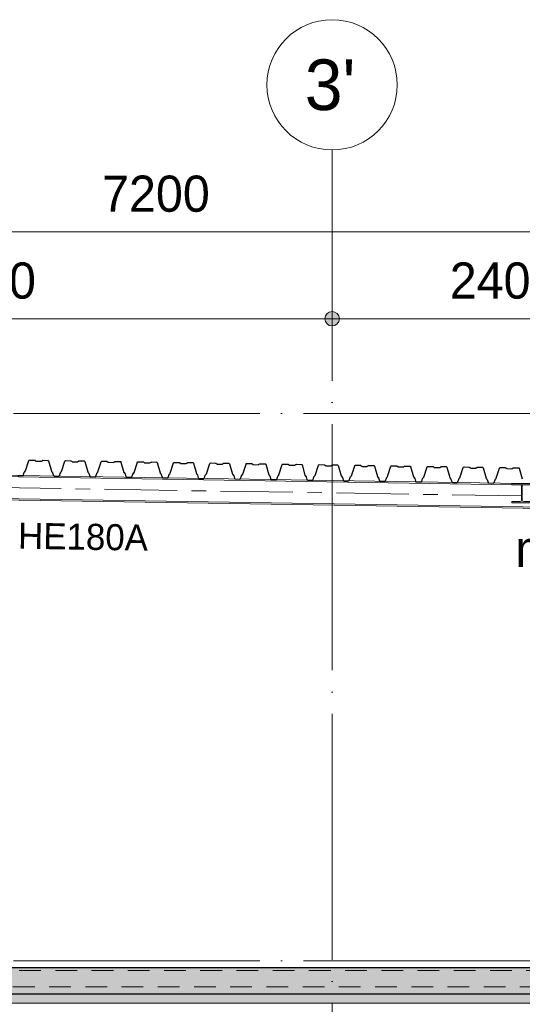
# Model space of a CAD drawing. Header units: millimetres. Extents: x 4517 to 474157, y -4632 to 9900.
# Tile 47 of 114: x 252696 to 256165, y 3099 to 9900. Entities that reach past the tile are written whole.
import ezdxf

# ---------------------------------------------------------------- set-up
doc = ezdxf.new("R2010")
doc.units = ezdxf.units.MM
for name, pattern in [('WSP_hartlijn', [800, 500, -100, 100, -100]), ('WSP_hhidden', [250, 150, -100]), ('WSP_stramienlijn', [2000, 1700, -150, 0, -150])]:
    doc.linetypes.add(name, pattern=pattern)
for name, color, linetype, lineweight in [('00_algemeen - hartlijn', 7, 'WSP_hartlijn', 13), ('00_maatvoering', 8, 'Continuous', 13), ('00_maatvoering-100', 8, 'Continuous', 13), ('00_text', 7, 'Continuous', 13), ('07_stramien', 4, 'Continuous', 13), ('07_stramien - levels', 7, 'Continuous', 13), ('23_vloeren', 2, 'Continuous', 18), ('23_vloeren - hatch', 1, 'Continuous', 18), ('23_vloeren -cut-', 3, 'Continuous', 25), ('28_hoofddraagconstructies - kolommen en liggers', 1, 'Continuous', 13), ('28_hoofddraagconstructies - kolommen en liggers - staal', 1, 'Continuous', 13), ('28_hoofddraagconstructies - kolommen en liggers - staal -cut-', 2, 'Continuous', 13), ('28_hoofddraagconstructies - tags', 7, 'Continuous', 18)]:
    doc.layers.add(name, color=color, linetype=linetype, lineweight=lineweight)
doc.styles.add('Revittext', font='txt', dxfattribs={"height": 250})
doc.styles.add('Revittext_1', font='txt', dxfattribs={"height": 180})
doc.styles.add('Revittext_2', font='txt', dxfattribs={"height": 350})
doc.dimstyles.new('WSP_25_-_transparant', dxfattribs={"dimscale": 304.8, "dimtxt": 252.223969, "dimasz": 1.312336, "dimexe": 0.656168, "dimexo": 0.0625, "dimgap": 0.213255, "dimtad": 1, "dimdec": 0, "dimzin": 0, "dimdsep": 46, "dimtxsty": 'Revittext', "dimblk1": 'DOTSMALL', "dimblk2": 'DOTSMALL', "dimsah": 1, "dimcen": 0.09, "dimdle": 0.656168, "dimazin": 0, "dimtfac": 1, "dimtdec": 4, "dimtix": 1, "dimtmove": 0, "dimatfit": 3, "dimfxl": 0.656168, "dimfxlon": 1, "dimtvp": 1, "dimtolj": 1, "dimtzin": 0, "dimarcsym": 2})

# ---------------------------------------------------------------- blocks, each defined once
blk = doc.blocks.new('28_WSP_SF_staal - HE v21-0 - HE140A-1320744-as E')
at = {"layer": '28_hoofddraagconstructies - kolommen en liggers', "linetype": 'WSP_hhidden'}
blk.add_hatch(color=256, dxfattribs=at).paths.add_polyline_path([(25440, 6563.1), (25580, 6563.1), (25580, 6571.6), (25524.8, 6571.6), (25516.3, 6575.1), (25512.8, 6583.6), (25512.8, 6675.6), (25516.3, 6684.1), (25524.8, 6687.6), (25580, 6687.6), (25580, 6696.1), (25440, 6696.1), (25440, 6687.6), (25495.3, 6687.6), (25503.7, 6684.1), (25507.3, 6675.6), (25507.3, 6583.6), (25503.7, 6575.1), (25495.3, 6571.6), (25440, 6571.6)])
at = {"layer": '28_hoofddraagconstructies - kolommen en liggers - staal -cut-'}
for p, q in [((25440, 6696.1), (25440, 6687.6)), ((25580, 6696.1), (25440, 6696.1)), ((25440, 6687.6), (25495.3, 6687.6)), ((25507.3, 6675.6), (25507.3, 6583.6)), ((25512.8, 6583.6), (25512.8, 6675.6)), ((25524.8, 6687.6), (25580, 6687.6)), ((25580, 6687.6), (25580, 6696.1)), ((25495.3, 6571.6), (25440, 6571.6)), ((25440, 6571.6), (25440, 6563.1)), ((25440, 6563.1), (25580, 6563.1)), ((25580, 6571.6), (25524.8, 6571.6)), ((25580, 6563.1), (25580, 6571.6))]:
    blk.add_line(p, q, dxfattribs=at)
for centre, start, end in [((25495.3, 6675.6), 0, 90), ((25524.8, 6675.6), 90, 180), ((25495.3, 6583.6), 270, 0), ((25524.8, 6583.6), 180, 270)]:
    blk.add_arc(centre, 12, start, end, dxfattribs=at)
blk = doc.blocks.new('28_WSP_SF_staal - HE v21-0 - HE260B S355-1384947-as E')
at = {"layer": '28_hoofddraagconstructies - kolommen en liggers', "linetype": 'WSP_hhidden'}
blk.add_line((16996.8, 3220), (28920, 3220), dxfattribs=at)
blk = doc.blocks.new('28_WSP_SF_staal - HE v21-0 - HE180A-1315366-as E')
at = {"layer": '00_algemeen - hartlijn'}
blk.add_line((19430, 6707), (25507.3, 6610.6), dxfattribs=at)
at = {"layer": '28_hoofddraagconstructies - kolommen en liggers', "linetype": 'WSP_hhidden'}
blk.add_line((25507.3, 6610.6), (25512.7, 6610.6), dxfattribs=at)
blk = doc.blocks.new('Floors 7 - Floors 7-1343910-as E')
at = {"layer": '23_vloeren - hatch', "linetype": 'WSP_hhidden', "lineweight": 13}
blk.add_hatch(color=256, dxfattribs=at).paths.add_polyline_path([(16995, 3107.5), (28995, 3107.5), (28995, 3170), (17100, 3170), (17100, 3160), (16995, 3160), (16995, 3145.4)])
at = {"layer": '23_vloeren'}
blk.add_line((28995, 3107.5), (16995, 3107.5), dxfattribs=at)
blk = doc.blocks.new('Grid - Stramienbol 9_0mm-3500-as E')
at = {"layer": '07_stramien'}
blk.add_circle((5000, 9450), 450, dxfattribs=at)
blk = doc.blocks.new('DIMBLOCK70-as E')
at = {"layer": '00_maatvoering-100'}
h = blk.add_hatch(color=256, dxfattribs=at)
edge = h.paths.add_edge_path()
edge.add_arc((250052.3, 8434.4), 50, 0, 360)
h = blk.add_hatch(color=256, dxfattribs=at)
edge = h.paths.add_edge_path()
edge.add_arc((257252.3, 8434.4), 50, 0, 360)
for p, q in [((250052.3, 8634.4), (250052.3, 8234.4)), ((250052.3, 8434.4), (250052.3, 8634.4)), ((257252.3, 8634.4), (257252.3, 8234.4)), ((257252.3, 8434.4), (257252.3, 8634.4)), ((250052.3, 8434.4), (257252.3, 8434.4))]:
    blk.add_line(p, q, dxfattribs=at)
for centre in [(250052.3, 8434.4), (257252.3, 8434.4)]:
    blk.add_circle(centre, 50, dxfattribs=at)
at = {"layer": '00_maatvoering-100', "color": 0, "insert": (253264.2, 8823.2), "char_height": 250, "width": 931.288, "attachment_point": 1, "line_spacing_factor": 0.931288, "style": 'Revittext'}
blk.add_mtext('7200', dxfattribs=at)
blk = doc.blocks.new('_DotSmall')
at = {"color": 0, "linetype": 'ByBlock', "const_width": 0.5}
blk.add_lwpolyline([(-0.0625, 0, 1), (0.0625, 0, 1)], format="xyb", close=True, dxfattribs=at)
blk = doc.blocks.new('DIMBLOCK77-as E')
at = {"layer": '00_maatvoering-100'}
h = blk.add_hatch(color=256, dxfattribs=at)
edge = h.paths.add_edge_path()
edge.add_arc((250052.3, 7834.4), 50, 0, 360)
h = blk.add_hatch(color=256, dxfattribs=at)
edge = h.paths.add_edge_path()
edge.add_arc((254852.3, 7834.4), 50, 0, 360)
for p, q in [((250052.3, 8034.4), (250052.3, 7634.4)), ((250052.3, 7834.4), (250052.3, 8034.4)), ((254852.3, 8034.4), (254852.3, 7634.4)), ((254852.3, 7834.4), (254852.3, 8034.4)), ((249852.3, 7834.4), (254852.3, 7834.4))]:
    blk.add_line(p, q, dxfattribs=at)
for centre in [(250052.3, 7834.4), (254852.3, 7834.4)]:
    blk.add_circle(centre, 50, dxfattribs=at)
at = {"layer": '00_maatvoering-100', "color": 0, "insert": (252064.2, 8223.2), "char_height": 250, "width": 931.288, "attachment_point": 1, "line_spacing_factor": 0.931288, "style": 'Revittext'}
blk.add_mtext('4800', dxfattribs=at)
blk = doc.blocks.new('DIMBLOCK78-as E')
at = {"layer": '00_maatvoering-100'}
h = blk.add_hatch(color=256, dxfattribs=at)
edge = h.paths.add_edge_path()
edge.add_arc((254852.3, 7834.4), 50, 0, 360)
h = blk.add_hatch(color=256, dxfattribs=at)
edge = h.paths.add_edge_path()
edge.add_arc((257252.3, 7834.4), 50, 0, 360)
for p, q in [((254852.3, 8034.4), (254852.3, 7634.4)), ((254852.3, 7834.4), (254852.3, 8034.4)), ((257252.3, 8034.4), (257252.3, 7634.4)), ((257252.3, 7834.4), (257252.3, 8034.4)), ((254852.3, 7834.4), (257452.3, 7834.4))]:
    blk.add_line(p, q, dxfattribs=at)
for centre in [(254852.3, 7834.4), (257252.3, 7834.4)]:
    blk.add_circle(centre, 50, dxfattribs=at)
at = {"layer": '00_maatvoering-100', "color": 0, "insert": (255664.2, 8223.2), "char_height": 250, "width": 931.288, "attachment_point": 1, "line_spacing_factor": 0.931288, "style": 'Revittext'}
blk.add_mtext('2400', dxfattribs=at)

msp = doc.modelspace()

# ---------------------------------------------------------------- hatches: boundary and pattern name
at = {"layer": '23_vloeren - hatch'}
h = msp.add_hatch(color=256, dxfattribs=at)
h.paths.add_polyline_path([(247994.7, 3170), (259572.3, 3170), (259572.3, 3350), (247752.3, 3350), (247752.3, 3340), (247673.5, 3340), (247660.4, 3333.9), (247655.5, 3322), (247655.5, 3188), (247660.8, 3175.3), (247673.5, 3170), (247786.8, 3170)])
h.paths.add_polyline_path([(233649.9, 3170), (240522.3, 3170), (240522.3, 3217), (240452.3, 3217), (240452.3, 3225.5), (240507.5, 3225.5), (240516, 3229), (240519.5, 3239.6), (240519.5, 3329.5), (240516, 3338), (240507.5, 3341.5), (240452.3, 3341.5), (240452.3, 3350), (233512.3, 3350), (233512.3, 3170)])

# ---------------------------------------------------------------- linework, layer by layer
at = {"layer": '07_stramien', "linetype": 'WSP_stramienlijn'}
msp.add_line((254852.3, -4594.5), (254852.3, 9000), dxfattribs=at)
at = {"layer": '07_stramien - levels', "linetype": 'WSP_stramienlijn'}
for p, q in [((228652.3, 7180), (285868.6, 7180)), ((228652.3, 3400), (285868.6, 3400))]:
    msp.add_line(p, q, dxfattribs=at)
at = {"layer": '23_vloeren -cut-'}
for p, q in [((252735.4, 6783.8), (252758.3, 6854.7)), ((252758.3, 6854.7), (252760.1, 6857.2)), ((252760.1, 6857.2), (252763.1, 6858.1)), ((252763.1, 6858.1), (252797, 6857.6)), ((252797, 6857.6), (252798.4, 6857.4)), ((252798.4, 6857.4), (252799.7, 6856.7)), ((252799.7, 6856.7), (252807.6, 6851.3)), ((252807.6, 6851.3), (252808.9, 6850.6)), ((252808.9, 6850.6), (252810.3, 6850.4)), ((252810.3, 6850.4), (252842.4, 6849.9)), ((252842.4, 6849.9), (252843.9, 6850.1)), ((252843.9, 6850.1), (252845.2, 6850.7)), ((252845.2, 6850.7), (252853.2, 6855.9)), ((252853.2, 6855.9), (252854.6, 6856.5)), ((252854.6, 6856.5), (252856, 6856.7)), ((252856, 6856.7), (252889.9, 6856.1)), ((252889.9, 6856.1), (252892.8, 6855.1)), ((252892.8, 6855.1), (252894.6, 6852.5)), ((252894.6, 6852.5), (252915.2, 6780.9)), ((252985.3, 6779.8), (253008.2, 6850.7)), ((253008.2, 6850.7), (253010.1, 6853.2)), ((253010.1, 6853.2), (253013.1, 6854.2)), ((253013.1, 6854.2), (253046.9, 6853.6)), ((253046.9, 6853.6), (253048.4, 6853.4)), ((253048.4, 6853.4), (253049.7, 6852.8)), ((253049.7, 6852.8), (253057.6, 6847.3)), ((253057.6, 6847.3), (253058.9, 6846.7)), ((253058.9, 6846.7), (253060.3, 6846.4)), ((253060.3, 6846.4), (253092.4, 6845.9)), ((253092.4, 6845.9), (253093.8, 6846.1)), ((253093.8, 6846.1), (253095.2, 6846.7)), ((253095.2, 6846.7), (253103.2, 6851.9)), ((253103.2, 6851.9), (253104.5, 6852.5)), ((253104.5, 6852.5), (253106, 6852.7)), ((253106, 6852.7), (253139.8, 6852.2)), ((253139.8, 6852.2), (253142.8, 6851.1)), ((253142.8, 6851.1), (253144.6, 6848.6)), ((253144.6, 6848.6), (253165.2, 6777)), ((253235.3, 6775.9), (253258.2, 6846.8)), ((253258.2, 6846.8), (253260.1, 6849.3)), ((253260.1, 6849.3), (253263.1, 6850.2)), ((253263.1, 6850.2), (253296.9, 6849.7)), ((253296.9, 6849.7), (253298.3, 6849.4)), ((253298.3, 6849.4), (253299.6, 6848.8)), ((253299.6, 6848.8), (253307.5, 6843.4)), ((253307.5, 6843.4), (253308.8, 6842.7)), ((253308.8, 6842.7), (253310.3, 6842.5)), ((253310.3, 6842.5), (253342.3, 6842)), ((253342.3, 6842), (253343.8, 6842.2)), ((253343.8, 6842.2), (253345.1, 6842.8)), ((253345.1, 6842.8), (253353.2, 6848)), ((253353.2, 6848), (253354.5, 6848.6)), ((253354.5, 6848.6), (253356, 6848.7)), ((253356, 6848.7), (253389.8, 6848.2)), ((253389.8, 6848.2), (253392.8, 6847.2)), ((253392.8, 6847.2), (253394.5, 6844.6)), ((253394.5, 6844.6), (253415.2, 6773)), ((253485.3, 6771.9), (253508.2, 6842.8)), ((253508.2, 6842.8), (253510, 6845.3)), ((253510, 6845.3), (253513, 6846.3)), ((253513, 6846.3), (253546.9, 6845.7)), ((253546.9, 6845.7), (253548.3, 6845.5)), ((253548.3, 6845.5), (253549.6, 6844.8)), ((253549.6, 6844.8), (253557.5, 6839.4)), ((253557.5, 6839.4), (253558.8, 6838.8)), ((253558.8, 6838.8), (253560.3, 6838.5)), ((253560.3, 6838.5), (253592.3, 6838)), ((253592.3, 6838), (253593.8, 6838.2)), ((253593.8, 6838.2), (253595.1, 6838.8)), ((253595.1, 6838.8), (253603.1, 6844)), ((253603.1, 6844), (253604.5, 6844.6)), ((253604.5, 6844.6), (253605.9, 6844.8)), ((253605.9, 6844.8), (253639.8, 6844.3)), ((253639.8, 6844.3), (253642.7, 6843.2)), ((253642.7, 6843.2), (253644.5, 6840.6)), ((253644.5, 6840.6), (253665.2, 6769.1)), ((253735.2, 6768), (253758.2, 6838.8)), ((253758.2, 6838.8), (253760, 6841.4)), ((253760, 6841.4), (253763, 6842.3)), ((253763, 6842.3), (253796.8, 6841.8)), ((253796.8, 6841.8), (253798.3, 6841.5)), ((253798.3, 6841.5), (253799.6, 6840.9)), ((253799.6, 6840.9), (253807.5, 6835.5)), ((253807.5, 6835.5), (253808.8, 6834.8)), ((253808.8, 6834.8), (253810.2, 6834.6)), ((253810.2, 6834.6), (253842.3, 6834.1)), ((253842.3, 6834.1), (253843.7, 6834.3)), ((253843.7, 6834.3), (253845.1, 6834.9)), ((253845.1, 6834.9), (253853.1, 6840)), ((253853.1, 6840), (253854.4, 6840.6)), ((253854.4, 6840.6), (253855.9, 6840.8)), ((253855.9, 6840.8), (253889.7, 6840.3)), ((253889.7, 6840.3), (253892.7, 6839.3)), ((253892.7, 6839.3), (253894.5, 6836.7)), ((253894.5, 6836.7), (253915.1, 6765.1)), ((253985.2, 6764), (254008.1, 6834.9)), ((254008.1, 6834.9), (254010, 6837.4)), ((254010, 6837.4), (254013, 6838.4)), ((254013, 6838.4), (254046.8, 6837.8)), ((254046.8, 6837.8), (254048.2, 6837.6)), ((254048.2, 6837.6), (254049.6, 6836.9)), ((254049.6, 6836.9), (254057.4, 6831.5)), ((254057.4, 6831.5), (254058.7, 6830.9)), ((254058.7, 6830.9), (254060.2, 6830.6)), ((254060.2, 6830.6), (254092.2, 6830.1)), ((254092.2, 6830.1), (254093.7, 6830.3)), ((254093.7, 6830.3), (254095, 6830.9)), ((254095, 6830.9), (254103.1, 6836.1)), ((254103.1, 6836.1), (254104.4, 6836.7)), ((254104.4, 6836.7), (254105.9, 6836.9)), ((254105.9, 6836.9), (254139.7, 6836.3)), ((254139.7, 6836.3), (254142.7, 6835.3)), ((254142.7, 6835.3), (254144.4, 6832.7)), ((254144.4, 6832.7), (254165.1, 6761.2)), ((254235.2, 6760), (254258.1, 6830.9)), ((254258.1, 6830.9), (254259.9, 6833.5)), ((254259.9, 6833.5), (254262.9, 6834.4)), ((254262.9, 6834.4), (254296.8, 6833.9)), ((254296.8, 6833.9), (254298.2, 6833.6)), ((254298.2, 6833.6), (254299.5, 6833)), ((254299.5, 6833), (254307.4, 6827.5)), ((254307.4, 6827.5), (254308.7, 6826.9)), ((254308.7, 6826.9), (254310.2, 6826.7)), ((254310.2, 6826.7), (254342.2, 6826.2)), ((254342.2, 6826.2), (254343.7, 6826.4)), ((254343.7, 6826.4), (254345, 6827)), ((254345, 6827), (254353, 6832.1)), ((254353, 6832.1), (254354.4, 6832.7)), ((254354.4, 6832.7), (254355.8, 6832.9)), ((254355.8, 6832.9), (254389.7, 6832.4)), ((254389.7, 6832.4), (254392.6, 6831.4)), ((254392.6, 6831.4), (254394.4, 6828.8)), ((254394.4, 6828.8), (254415.1, 6757.2)), ((254485.1, 6756.1), (254508.1, 6827)), ((254508.1, 6827), (254509.9, 6829.5)), ((254509.9, 6829.5), (254512.9, 6830.4)), ((254512.9, 6830.4), (254546.7, 6829.9)), ((254546.7, 6829.9), (254548.2, 6829.7)), ((254548.2, 6829.7), (254549.5, 6829)), ((254549.5, 6829), (254557.4, 6823.6)), ((254557.4, 6823.6), (254558.7, 6822.9)), ((254558.7, 6822.9), (254560.1, 6822.7)), ((254560.1, 6822.7), (254592.2, 6822.2)), ((254592.2, 6822.2), (254593.6, 6822.4)), ((254593.6, 6822.4), (254595, 6823)), ((254595, 6823), (254603, 6828.2)), ((254603, 6828.2), (254604.4, 6828.8)), ((254604.4, 6828.8), (254605.8, 6829)), ((254605.8, 6829), (254639.6, 6828.4)), ((254639.6, 6828.4), (254642.6, 6827.4)), ((254642.6, 6827.4), (254644.4, 6824.8)), ((254644.4, 6824.8), (254665, 6753.2)), ((254735.1, 6752.1), (254758, 6823)), ((254758, 6823), (254759.9, 6825.6)), ((254759.9, 6825.6), (254762.9, 6826.5)), ((254762.9, 6826.5), (254796.7, 6825.9)), ((254796.7, 6825.9), (254798.1, 6825.7)), ((254798.1, 6825.7), (254799.5, 6825.1)), ((254799.5, 6825.1), (254807.3, 6819.6)), ((254807.3, 6819.6), (254808.7, 6819)), ((254808.7, 6819), (254810.1, 6818.8)), ((254810.1, 6818.8), (254842.2, 6818.2)), ((254842.2, 6818.2), (254843.6, 6818.4)), ((254843.6, 6818.4), (254844.9, 6819)), ((254844.9, 6819), (254853, 6824.2)), ((254853, 6824.2), (254854.3, 6824.8)), ((254854.3, 6824.8), (254855.8, 6825)), ((254855.8, 6825), (254889.6, 6824.5)), ((254889.6, 6824.5), (254892.6, 6823.5)), ((254892.6, 6823.5), (254894.3, 6820.9)), ((254894.3, 6820.9), (254915, 6749.3)), ((254985.1, 6748.2), (255008, 6819.1)), ((255008, 6819.1), (255009.8, 6821.6)), ((255009.8, 6821.6), (255012.8, 6822.5)), ((255012.8, 6822.5), (255046.7, 6822)), ((255046.7, 6822), (255048.1, 6821.8)), ((255048.1, 6821.8), (255049.4, 6821.1)), ((255049.4, 6821.1), (255057.3, 6815.7)), ((255057.3, 6815.7), (255058.6, 6815)), ((255058.6, 6815), (255060.1, 6814.8)), ((255060.1, 6814.8), (255092.1, 6814.3)), ((255092.1, 6814.3), (255093.6, 6814.5)), ((255093.6, 6814.5), (255094.9, 6815.1)), ((255094.9, 6815.1), (255103, 6820.3)), ((255103, 6820.3), (255104.3, 6820.9)), ((255104.3, 6820.9), (255105.7, 6821.1)), ((255105.7, 6821.1), (255139.6, 6820.5)), ((255139.6, 6820.5), (255142.5, 6819.5)), ((255142.5, 6819.5), (255144.3, 6816.9)), ((255144.3, 6816.9), (255165, 6745.3)), ((255235, 6744.2), (255258, 6815.1)), ((255258, 6815.1), (255259.8, 6817.6)), ((255259.8, 6817.6), (255262.8, 6818.6)), ((255262.8, 6818.6), (255296.6, 6818)), ((255296.6, 6818), (255298.1, 6817.8)), ((255298.1, 6817.8), (255299.4, 6817.2)), ((255299.4, 6817.2), (255307.3, 6811.7)), ((255307.3, 6811.7), (255308.6, 6811.1)), ((255308.6, 6811.1), (255310, 6810.8)), ((255310, 6810.8), (255342.1, 6810.3)), ((255342.1, 6810.3), (255343.5, 6810.5)), ((255343.5, 6810.5), (255344.9, 6811.1)), ((255344.9, 6811.1), (255352.9, 6816.3)), ((255352.9, 6816.3), (255354.3, 6816.9)), ((255354.3, 6816.9), (255355.7, 6817.1)), ((255355.7, 6817.1), (255389.5, 6816.6)), ((255389.5, 6816.6), (255392.5, 6815.5)), ((255392.5, 6815.5), (255394.3, 6813)), ((255394.3, 6813), (255414.9, 6741.4)), ((255485, 6740.3), (255507.9, 6811.2)), ((255507.9, 6811.2), (255509.8, 6813.7)), ((255509.8, 6813.7), (255512.8, 6814.6)), ((255512.8, 6814.6), (255546.6, 6814.1)), ((255546.6, 6814.1), (255548.1, 6813.8)), ((255548.1, 6813.8), (255549.4, 6813.2)), ((255549.4, 6813.2), (255557.2, 6807.8)), ((255557.2, 6807.8), (255558.6, 6807.1)), ((255558.6, 6807.1), (255560, 6806.9)), ((255560, 6806.9), (255592.1, 6806.4)), ((255592.1, 6806.4), (255593.5, 6806.6)), ((255593.5, 6806.6), (255594.8, 6807.2)), ((255594.8, 6807.2), (255602.9, 6812.4)), ((255602.9, 6812.4), (255604.2, 6813)), ((255604.2, 6813), (255605.7, 6813.1)), ((255605.7, 6813.1), (255639.5, 6812.6)), ((255639.5, 6812.6), (255642.5, 6811.6)), ((255642.5, 6811.6), (255644.2, 6809)), ((255644.2, 6809), (255664.9, 6737.4)), ((255735, 6736.3), (255757.9, 6807.2)), ((255757.9, 6807.2), (255759.7, 6809.7)), ((255759.7, 6809.7), (255762.7, 6810.7)), ((255762.7, 6810.7), (255796.6, 6810.1)), ((255796.6, 6810.1), (255798, 6809.9)), ((255798, 6809.9), (255799.3, 6809.2)), ((255799.3, 6809.2), (255807.2, 6803.8)), ((255807.2, 6803.8), (255808.5, 6803.2)), ((255808.5, 6803.2), (255810, 6802.9)), ((255810, 6802.9), (255842, 6802.4)), ((255842, 6802.4), (255843.5, 6802.6)), ((255843.5, 6802.6), (255844.8, 6803.2)), ((255844.8, 6803.2), (255852.9, 6808.4)), ((255852.9, 6808.4), (255854.2, 6809)), ((255854.2, 6809), (255855.6, 6809.2)), ((255855.6, 6809.2), (255889.5, 6808.7)), ((255889.5, 6808.7), (255892.4, 6807.6)), ((255892.4, 6807.6), (255894.2, 6805)), ((255894.2, 6805), (255914.9, 6733.5)), ((255985, 6732.4), (256007.9, 6803.2)), ((256007.9, 6803.2), (256009.7, 6805.8)), ((256009.7, 6805.8), (256012.7, 6806.7)), ((256012.7, 6806.7), (256046.5, 6806.2)), ((256046.5, 6806.2), (256048, 6805.9)), ((256048, 6805.9), (256049.3, 6805.3)), ((256049.3, 6805.3), (256057.2, 6799.9)), ((256094.8, 6799.3), (256102.8, 6804.4)), ((256102.8, 6804.4), (256104.2, 6805)), ((256104.2, 6805), (256105.6, 6805.2)), ((256105.6, 6805.2), (256139.5, 6804.7)), ((256139.5, 6804.7), (256142.4, 6803.7)), ((256142.4, 6803.7), (256144.2, 6801.1)), ((252683.4, 6751.4), (252716.2, 6750.9)), ((252716.2, 6750.9), (252719.1, 6751.8)), ((252719.1, 6751.8), (252721, 6754.3)), ((252721, 6754.3), (252727.2, 6773.6)), ((252727.2, 6773.6), (252727.7, 6774.6)), ((252727.7, 6774.6), (252728.3, 6775.5)), ((252728.3, 6775.5), (252734.3, 6781.9)), ((252734.3, 6781.9), (252734.9, 6782.8)), ((252734.9, 6782.8), (252735.4, 6783.8)), ((252915.2, 6780.9), (252915.7, 6779.9)), ((252915.7, 6779.9), (252916.3, 6779)), ((252916.3, 6779), (252922, 6772.4)), ((252922, 6772.4), (252922.6, 6771.5)), ((252922.6, 6771.5), (252923.1, 6770.5)), ((252923.1, 6770.5), (252928.7, 6751)), ((252928.7, 6751), (252930.4, 6748.5)), ((252930.4, 6748.5), (252933.4, 6747.4)), ((252933.4, 6747.4), (252966.1, 6746.9)), ((252966.1, 6746.9), (252969.1, 6747.9)), ((252969.1, 6747.9), (252971, 6750.4)), ((252971, 6750.4), (252977.2, 6769.7)), ((252977.2, 6769.7), (252977.6, 6770.7)), ((252977.6, 6770.7), (252978.3, 6771.5)), ((252978.3, 6771.5), (252984.2, 6778)), ((252984.2, 6778), (252984.9, 6778.8)), ((252984.9, 6778.8), (252985.3, 6779.8)), ((253165.2, 6777), (253165.6, 6776)), ((253165.6, 6776), (253166.2, 6775.1)), ((253166.2, 6775.1), (253172, 6768.5)), ((253172, 6768.5), (253172.6, 6767.6)), ((253172.6, 6767.6), (253173, 6766.6)), ((253173, 6766.6), (253178.7, 6747.1)), ((253178.7, 6747.1), (253180.4, 6744.5)), ((253180.4, 6744.5), (253183.4, 6743.5)), ((253183.4, 6743.5), (253216.1, 6743)), ((253216.1, 6743), (253219.1, 6743.9)), ((253219.1, 6743.9), (253220.9, 6746.4)), ((253220.9, 6746.4), (253227.2, 6765.7)), ((253227.2, 6765.7), (253227.6, 6766.7)), ((253227.6, 6766.7), (253228.2, 6767.6)), ((253228.2, 6767.6), (253234.2, 6774)), ((253234.2, 6774), (253234.9, 6774.9)), ((253234.9, 6774.9), (253235.3, 6775.9)), ((253415.2, 6773), (253415.6, 6772)), ((253415.6, 6772), (253416.2, 6771.1)), ((253416.2, 6771.1), (253422, 6764.5)), ((253422, 6764.5), (253422.6, 6763.6)), ((253422.6, 6763.6), (253423, 6762.6)), ((253423, 6762.6), (253428.6, 6743.1)), ((253428.6, 6743.1), (253430.4, 6740.6)), ((253430.4, 6740.6), (253433.3, 6739.5)), ((253433.3, 6739.5), (253466.1, 6739)), ((253466.1, 6739), (253469, 6739.9)), ((253469, 6739.9), (253470.9, 6742.5)), ((253470.9, 6742.5), (253477.1, 6761.8)), ((253477.1, 6761.8), (253477.6, 6762.7)), ((253477.6, 6762.7), (253478.2, 6763.6)), ((253478.2, 6763.6), (253484.2, 6770.1)), ((253484.2, 6770.1), (253484.8, 6770.9)), ((253484.8, 6770.9), (253485.3, 6771.9)), ((253665.2, 6769.1), (253665.6, 6768.1)), ((253665.6, 6768.1), (253666.2, 6767.2)), ((253666.2, 6767.2), (253671.9, 6760.5)), ((253671.9, 6760.5), (253672.6, 6759.7)), ((253672.6, 6759.7), (253673, 6758.7)), ((253673, 6758.7), (253678.6, 6739.2)), ((253678.6, 6739.2), (253680.4, 6736.6)), ((253680.4, 6736.6), (253683.3, 6735.6)), ((253683.3, 6735.6), (253716, 6735.1)), ((253716, 6735.1), (253719, 6736)), ((253719, 6736), (253720.9, 6738.5)), ((253720.9, 6738.5), (253727.1, 6757.8)), ((253727.1, 6757.8), (253727.5, 6758.8)), ((253727.5, 6758.8), (253728.2, 6759.7)), ((253728.2, 6759.7), (253734.1, 6766.1)), ((253734.1, 6766.1), (253734.8, 6767)), ((253734.8, 6767), (253735.2, 6768)), ((253915.1, 6765.1), (253915.5, 6764.1)), ((253915.5, 6764.1), (253916.1, 6763.2)), ((253916.1, 6763.2), (253921.9, 6756.6)), ((253921.9, 6756.6), (253922.5, 6755.7)), ((253922.5, 6755.7), (253922.9, 6754.7)), ((253922.9, 6754.7), (253928.6, 6735.2)), ((253928.6, 6735.2), (253930.3, 6732.6)), ((253969, 6732), (253970.8, 6734.6)), ((253970.8, 6734.6), (253977.1, 6753.8)), ((253977.1, 6753.8), (253977.5, 6754.8)), ((253977.5, 6754.8), (253978.2, 6755.7)), ((253978.2, 6755.7), (253984.1, 6762.1)), ((253984.1, 6762.1), (253984.8, 6763)), ((253984.8, 6763), (253985.2, 6764)), ((254165.1, 6761.2), (254165.5, 6760.2)), ((254165.5, 6760.2), (254166.1, 6759.3)), ((254166.1, 6759.3), (254171.9, 6752.6)), ((254171.9, 6752.6), (254172.5, 6751.7)), ((254172.5, 6751.7), (254172.9, 6750.7)), ((254172.9, 6750.7), (254178.5, 6731.3)), ((254220.8, 6730.6), (254227, 6749.9)), ((254227, 6749.9), (254227.5, 6750.9)), ((254227.5, 6750.9), (254228.1, 6751.7)), ((254228.1, 6751.7), (254234.1, 6758.2)), ((254234.1, 6758.2), (254234.7, 6759.1)), ((254234.7, 6759.1), (254235.2, 6760)), ((254415.1, 6757.2), (254415.5, 6756.2)), ((254415.5, 6756.2), (254416.1, 6755.3)), ((254416.1, 6755.3), (254421.8, 6748.7)), ((254421.8, 6748.7), (254422.5, 6747.8)), ((254422.5, 6747.8), (254422.9, 6746.8)), ((254422.9, 6746.8), (254428.5, 6727.3)), ((254470.8, 6726.6), (254477, 6745.9)), ((254477, 6745.9), (254477.4, 6746.9)), ((254477.4, 6746.9), (254478.1, 6747.8)), ((254478.1, 6747.8), (254484.1, 6754.2)), ((254484.1, 6754.2), (254484.7, 6755.1)), ((254484.7, 6755.1), (254485.1, 6756.1)), ((254665, 6753.2), (254665.4, 6752.2)), ((254665.4, 6752.2), (254666.1, 6751.4)), ((254666.1, 6751.4), (254671.8, 6744.7)), ((254671.8, 6744.7), (254672.4, 6743.8)), ((254672.4, 6743.8), (254672.8, 6742.8)), ((254672.8, 6742.8), (254678.5, 6723.4)), ((254720.7, 6722.7), (254727, 6742)), ((254727, 6742), (254727.4, 6743)), ((254727.4, 6743), (254728.1, 6743.8)), ((254728.1, 6743.8), (254734, 6750.3)), ((254734, 6750.3), (254734.7, 6751.1)), ((254734.7, 6751.1), (254735.1, 6752.1)), ((254915, 6749.3), (254915.4, 6748.3)), ((254915.4, 6748.3), (254916, 6747.4)), ((254916, 6747.4), (254921.8, 6740.8)), ((254921.8, 6740.8), (254922.4, 6739.9)), ((254922.4, 6739.9), (254922.8, 6738.9)), ((254922.8, 6738.9), (254928.4, 6719.4)), ((254970.7, 6718.7), (254976.9, 6738)), ((254976.9, 6738), (254977.4, 6739)), ((254977.4, 6739), (254978, 6739.9)), ((254978, 6739.9), (254984, 6746.3)), ((254984, 6746.3), (254984.6, 6747.2)), ((254984.6, 6747.2), (254985.1, 6748.2)), ((255165, 6745.3), (255165.4, 6744.3)), ((255165.4, 6744.3), (255166, 6743.4)), ((255166, 6743.4), (255171.7, 6736.8)), ((255171.7, 6736.8), (255172.4, 6735.9)), ((255172.4, 6735.9), (255172.8, 6734.9)), ((255172.8, 6734.9), (255178.4, 6715.4)), ((255220.7, 6714.8), (255226.9, 6734.1)), ((255226.9, 6734.1), (255227.4, 6735.1)), ((255227.4, 6735.1), (255228, 6735.9)), ((255228, 6735.9), (255234, 6742.4)), ((255234, 6742.4), (255234.6, 6743.2)), ((255234.6, 6743.2), (255235, 6744.2)), ((255414.9, 6741.4), (255415.3, 6740.4)), ((255415.3, 6740.4), (255416, 6739.5)), ((255416, 6739.5), (255421.7, 6732.9)), ((255478, 6732), (255483.9, 6738.4)), ((255483.9, 6738.4), (255484.6, 6739.3)), ((255484.6, 6739.3), (255485, 6740.3)), ((255664.9, 6737.4), (255665.3, 6736.4)), ((255665.3, 6736.4), (255665.9, 6735.5)), ((255665.9, 6735.5), (255671.7, 6728.9)), ((255727.9, 6728), (255733.9, 6734.5)), ((255733.9, 6734.5), (255734.5, 6735.3)), ((255734.5, 6735.3), (255735, 6736.3)), ((255914.9, 6733.5), (255915.3, 6732.5)), ((256057.2, 6799.9), (256058.5, 6799.2)), ((256058.5, 6799.2), (256059.9, 6799)), ((256059.9, 6799), (256092, 6798.5)), ((256092, 6798.5), (256093.4, 6798.7)), ((256093.4, 6798.7), (256094.8, 6799.3)), ((256144.2, 6801.1), (256164.8, 6729.5)), ((253930.3, 6732.6), (253933.3, 6731.6)), ((253933.3, 6731.6), (253966, 6731.1)), ((253966, 6731.1), (253969, 6732)), ((254178.5, 6731.3), (254180.3, 6728.7)), ((254180.3, 6728.7), (254183.2, 6727.7)), ((254183.2, 6727.7), (254216, 6727.1)), ((254216, 6727.1), (254219, 6728.1)), ((254219, 6728.1), (254220.8, 6730.6)), ((254428.5, 6727.3), (254430.3, 6724.7)), ((254430.3, 6724.7), (254433.2, 6723.7)), ((254433.2, 6723.7), (254465.9, 6723.2)), ((254465.9, 6723.2), (254468.9, 6724.1)), ((254468.9, 6724.1), (254470.8, 6726.6)), ((254678.5, 6723.4), (254680.2, 6720.8)), ((254680.2, 6720.8), (254683.2, 6719.7)), ((254683.2, 6719.7), (254715.9, 6719.2)), ((254715.9, 6719.2), (254718.9, 6720.2)), ((254718.9, 6720.2), (254720.7, 6722.7)), ((254928.4, 6719.4), (254930.2, 6716.8)), ((254930.2, 6716.8), (254933.2, 6715.8)), ((254933.2, 6715.8), (254965.9, 6715.3)), ((254965.9, 6715.3), (254968.9, 6716.2)), ((254968.9, 6716.2), (254970.7, 6718.7)), ((255178.4, 6715.4), (255180.2, 6712.9)), ((255180.2, 6712.9), (255183.1, 6711.8)), ((255183.1, 6711.8), (255215.8, 6711.3)), ((255215.8, 6711.3), (255218.8, 6712.2)), ((255218.8, 6712.2), (255220.7, 6714.8)), ((255421.7, 6732.9), (255422.3, 6732)), ((255422.3, 6732), (255422.7, 6731)), ((255422.7, 6731), (255428.4, 6711.5)), ((255428.4, 6711.5), (255430.1, 6708.9)), ((255430.1, 6708.9), (255433.1, 6707.9)), ((255433.1, 6707.9), (255465.8, 6707.4)), ((255465.8, 6707.4), (255468.8, 6708.3)), ((255468.8, 6708.3), (255470.6, 6710.8)), ((255470.6, 6710.8), (255476.9, 6730.1)), ((255476.9, 6730.1), (255477.3, 6731.1)), ((255477.3, 6731.1), (255478, 6732)), ((255671.7, 6728.9), (255672.3, 6728)), ((255672.3, 6728), (255672.7, 6727)), ((255672.7, 6727), (255678.3, 6707.5)), ((255678.3, 6707.5), (255680.1, 6704.9)), ((255680.1, 6704.9), (255683.1, 6703.9)), ((255683.1, 6703.9), (255715.8, 6703.4)), ((255715.8, 6703.4), (255718.8, 6704.3)), ((255718.8, 6704.3), (255720.6, 6706.9)), ((255720.6, 6706.9), (255726.8, 6726.2)), ((255726.8, 6726.2), (255727.3, 6727.1)), ((255727.3, 6727.1), (255727.9, 6728)), ((255915.3, 6732.5), (255915.9, 6731.6)), ((255915.9, 6731.6), (255921.7, 6724.9)), ((255921.7, 6724.9), (255922.3, 6724.1)), ((255922.3, 6724.1), (255922.7, 6723.1)), ((255922.7, 6723.1), (255928.3, 6703.6)), ((255928.3, 6703.6), (255930.1, 6701)), ((255930.1, 6701), (255933, 6700)), ((255933, 6700), (255965.7, 6699.4)), ((255965.7, 6699.4), (255968.7, 6700.4)), ((255968.7, 6700.4), (255970.6, 6702.9)), ((255970.6, 6702.9), (255976.8, 6722.2)), ((255976.8, 6722.2), (255977.3, 6723.2)), ((255977.3, 6723.2), (255977.9, 6724.1)), ((255977.9, 6724.1), (255983.9, 6730.5)), ((255983.9, 6730.5), (255984.5, 6731.4)), ((255984.5, 6731.4), (255985, 6732.4)), ((256164.8, 6729.5), (256165.2, 6728.5)), ((259572.3, 3350), (247752.3, 3350)), ((247673.5, 3170), (259572.3, 3170))]:
    msp.add_line(p, q, dxfattribs=at)
at = {"layer": '28_hoofddraagconstructies - kolommen en liggers', "linetype": 'WSP_hhidden'}
for p, q in [((256092.3, 6687.7), (256096, 6687.7)), ((256149.6, 6686.8), (256174, 6686.4)), ((251192.3, 3332.5), (259572.3, 3332.5))]:
    msp.add_line(p, q, dxfattribs=at)
at = {"layer": '28_hoofddraagconstructies - kolommen en liggers - staal'}
for p, q in [((247664.6, 6821.3), (256092.3, 6687.7)), ((256159.2, 6696.2), (248466.7, 6818.1)), ((247657.3, 6669.4), (259721, 6478.2)), ((256102.2, 6687.6), (256149.3, 6686.8)), ((247657.3, 6659.9), (259720.8, 6468.7)), ((233352.3, 3107.5), (259732.3, 3107.5))]:
    msp.add_line(p, q, dxfattribs=at)

# ---------------------------------------------------------------- block references
at = {"layer": '00_algemeen - hartlijn'}
msp.add_blockref('28_WSP_SF_staal - HE v21-0 - HE140A-1320744-as E', (230652.3, 0), dxfattribs=at)
at = {"layer": '07_stramien'}
msp.add_blockref('Grid - Stramienbol 9_0mm-3500-as E', (249852.3, 0), dxfattribs=at)
at = {"layer": '23_vloeren', "linetype": 'WSP_hhidden', "lineweight": 13}
msp.add_blockref('Floors 7 - Floors 7-1343910-as E', (230652.3, 0), dxfattribs=at)
at = {"layer": '28_hoofddraagconstructies - kolommen en liggers', "linetype": 'WSP_hhidden'}
for name in ['28_WSP_SF_staal - HE v21-0 - HE180A-1315366-as E', '28_WSP_SF_staal - HE v21-0 - HE260B S355-1384947-as E']:
    msp.add_blockref(name, (230652.3, 0), dxfattribs=at)

# ---------------------------------------------------------------- texts
at = {"layer": '00_text', "lineweight": 18, "insert": (256116.5, 6370.3), "char_height": 250, "width": 817.721, "attachment_point": 1, "style": 'Revittext'}
msp.add_mtext('m.v.', dxfattribs=at)
at = {"layer": '07_stramien', "insert": (254663.7, 9625.6), "char_height": 350, "width": 448.945, "attachment_point": 1, "style": 'Revittext_2'}
msp.add_mtext("3'", dxfattribs=at)
at = {"layer": '28_hoofddraagconstructies - tags', "lineweight": 13, "insert": (252686.2, 6426), "char_height": 180, "width": 1122.362, "attachment_point": 1, "rotation": 359.09198, "style": 'Revittext_1'}
msp.add_mtext('HE180A', dxfattribs=at)

# ---------------------------------------------------------------- dimensions: what is measured, and where the dimension line sits
at = {"layer": '00_maatvoering'}
for base, p1, p2, override, picture, middle in [((257252.3, 8434.4), (250052.3, 8634.4), (257252.3, 8634.4), {"dimpost": '<>', "dimfxl": 7200}, 'DIMBLOCK70-as E', (253652.3, 8627.1)), ((254852.3, 7834.4), (250052.3, 8034.4), (254852.3, 8034.4), {"dimpost": '<>', "dimfxl": 4800}, 'DIMBLOCK77-as E', (252452.3, 8027.1)), ((257252.3, 7834.4), (254852.3, 8034.4), (257252.3, 8034.4), {"dimpost": '<>', "dimfxl": 2400}, 'DIMBLOCK78-as E', (256052.3, 8027.1))]:
    dim = msp.add_linear_dim(base=base, p1=p1, p2=p2, dimstyle='WSP_25_-_transparant', override=override, dxfattribs=at)
    dim.commit()
    dim.dimension.update_dxf_attribs({"geometry": picture, "text_midpoint": middle})

doc.saveas('drawing.dxf')
